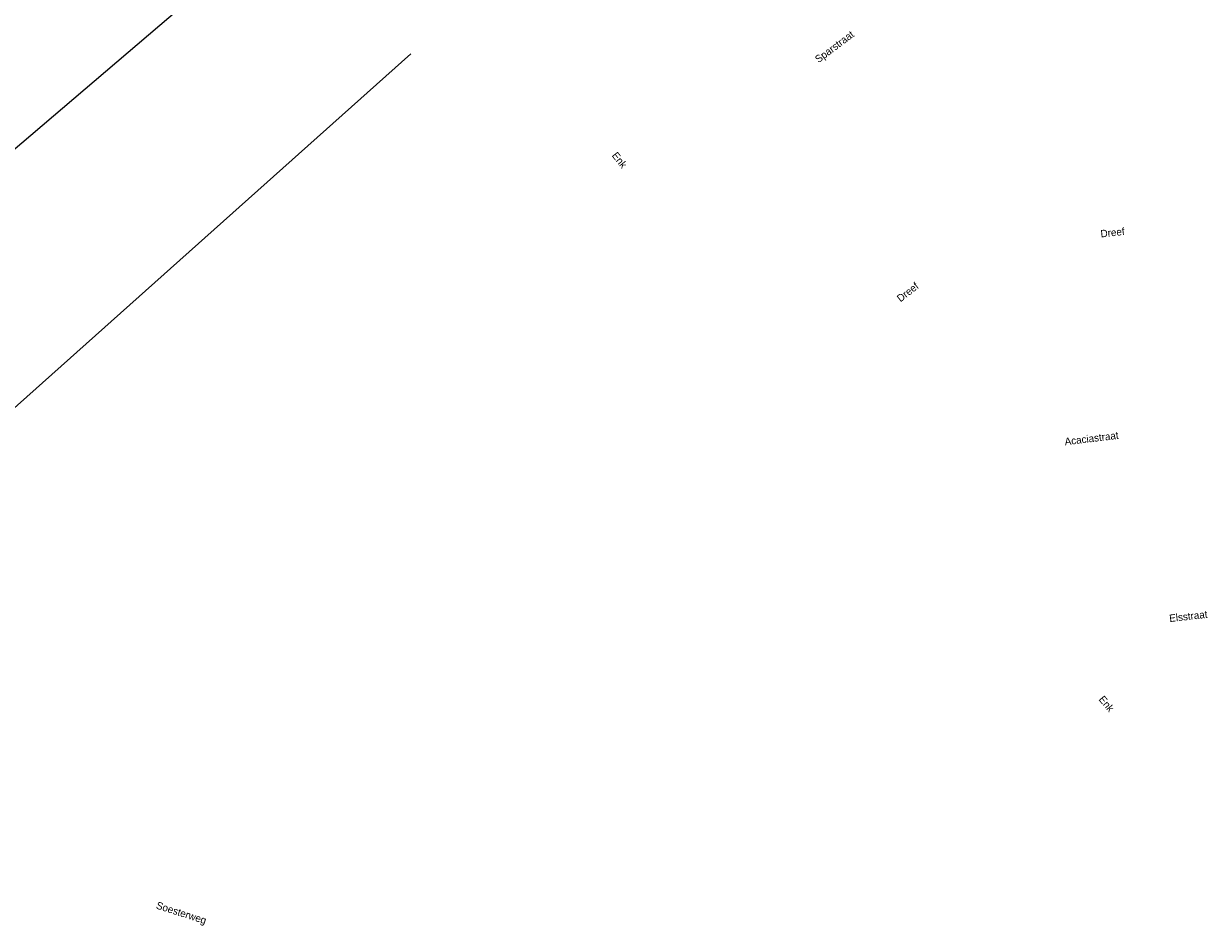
# Model space of a CAD drawing. Header units: metres. Extents: x 151540 to 156083, y 463148 to 465291.
# Tile 22 of 256: x 152273 to 152474, y 463568 to 463721. Entities that reach past the tile are written whole.
import ezdxf
from ezdxf.enums import TextEntityAlignment as Align

# ---------------------------------------------------------------- set-up
doc = ezdxf.new("R2010")
doc.units = ezdxf.units.M
doc.layers.add('-DR-alg-hulplijnen', color=210, linetype='Continuous', plot=False)
doc.layers.add('-DR-alg-kader', color=3, linetype='Continuous', plot=False)
doc.layers.add('B-PV-OG-TOPOGRAFIE-T18', color=2, linetype='Continuous', lineweight=9)
doc.styles.add('Drong', font='txt', dxfattribs={"height": 1.8})

msp = doc.modelspace()

# ---------------------------------------------------------------- linework, layer by layer
at = {"layer": '-DR-alg-hulplijnen', "ltscale": 0.25, "flags": 128}
msp.add_lwpolyline([(152251.753, 463638.679), (152338.705, 463716.344)], dxfattribs=at)
at = {"layer": '-DR-alg-kader'}
msp.add_lwpolyline([(152414.142, 463886.1), (152231.758, 463730.485), (152263.441, 463693.352), (152445.825, 463848.967)], close=True, dxfattribs=at)

# ---------------------------------------------------------------- texts
at = {"layer": 'B-PV-OG-TOPOGRAFIE-T18', "style": 'Drong'}
for s, rotation, p in [('Sparstraat', 37, (152410.68, 463717.392)), ('Enk', 308.3, (152374.138, 463698.316)), ('Dreef', 6, (152457.756, 463686.008)), ('Dreef', 38.2, (152422.992, 463675.89)), ('Acaciastraat', 6.9, (152454.198, 463651.065)), ('Elsstraat', 6.4, (152470.619, 463620.87)), ('Enk', 309.6, (152456.76, 463606.009)), ('Soesterweg', 342.2, (152299.709, 463570.331))]:
    msp.add_text(s, height=1.25, rotation=rotation, dxfattribs=at).set_placement(p, align=Align.MIDDLE)

doc.saveas('drawing.dxf')
